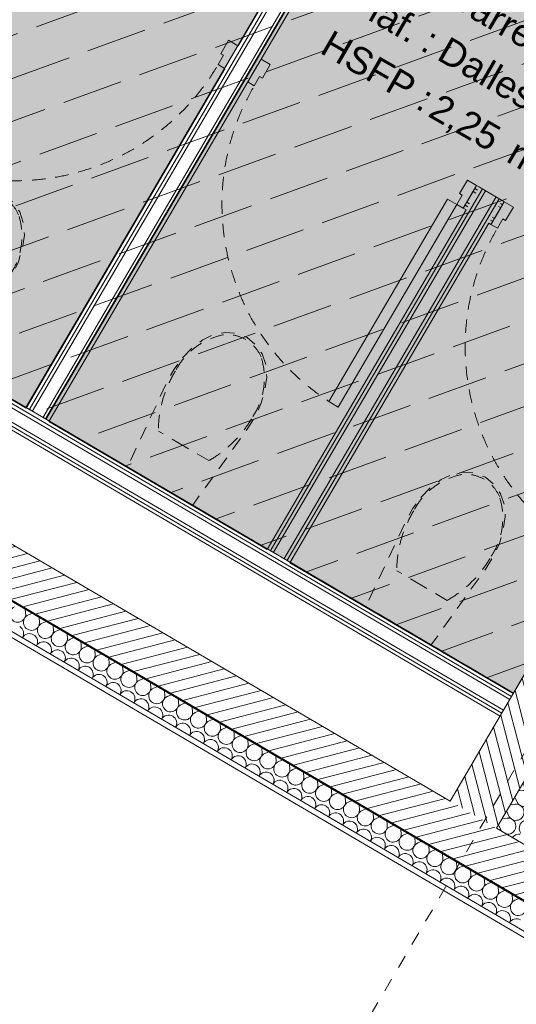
# Model space of a CAD drawing. Header units: millimetres. Extents: x -88005 to 44322, y -15680 to 22509.
# Tile 30 of 95: x -70779 to -68931, y 3825 to 7490. Entities that reach past the tile are written whole.
import ezdxf
from ezdxf.enums import TextEntityAlignment as Align

# ---------------------------------------------------------------- set-up
doc = ezdxf.new("R2010")
doc.units = ezdxf.units.MM
doc.header["$MEASUREMENT"] = 0
for name, pattern in [('! FIN Pointille', [87.5, 50, -37.5]), ('! STR Pointille', [87.5, 50, -37.5]), ('TIRET 2', [100, 50, -50]), ('Tirets petits', [125, 75, -50]), ('Wipeout_Contour', [1000, 0, -1000])]:
    doc.linetypes.add(name, pattern=pattern)
for name, color, linetype in [('01-STR_Dalles.ARCHI', 7, 'Continuous'), ('01-STR_Murs extérieurs.ARCHI', 7, 'Continuous'), ('01-STR_Murs.ARCHI', 7, 'Continuous'), ('03-SURFACE _ Utile.ARCHI', 7, 'Continuous'), ('04-SOE_Cloisons .ARCHI', 7, 'Continuous'), ('04-SOE_Faux Plafond.ARCHI', 7, 'Continuous'), ('04-SOE_Revetement de sol.ARCHI', 7, 'Continuous'), ('05-INF _ Sécurité CF.ARCHI', 7, 'Continuous'), ('06-REP _ EQUIP MOBI _ hors marché.ARCHI', 7, 'Continuous'), ('Marques de Zone Archicad', 7, 'Continuous'), ('Portes Archicad', 7, 'Continuous')]:
    doc.layers.add(name, color=color, linetype=linetype)
doc.styles.add('STYLE_GENERE_2', font='arial.ttf')
doc.styles.add('STYLE_GENERE_3', font='arial.ttf')

# ---------------------------------------------------------------- blocks, each defined once
blk = doc.blocks.new('Dalle_1_1', base_point=(-84155.7, 6633.9))
at = {"layer": '01-STR_Dalles.ARCHI', "color": 7, "linetype": 'Continuous', "lineweight": 5, "flags": 128}
blk.add_lwpolyline([(-84155.7, 6633.9), (-75956.2, 1829.5), (-73116, 6676.7), (-56364.7, -3138.8), (-56424.3, -3240.4), (-54212.9, -4535.3), (-54718.1, -5397.4), (-55843.5, -4747.6), (-56513.2, -5890.7), (-48480.7, -10547.9), (-47322.3, -8572.5), (-44957.7, -9958.1), (-46212.6, -12099.7), (-45953.7, -12251.4), (-45754.6, -11911.6), (-44171.3, -12824.9), (-42580.5, -10107), (-41297.9, -10833.8), (-37012.7, -3648.8), (-76447, 19584.6)], close=True, dxfattribs=at)
blk = doc.blocks.new('Sanitaires_VEFA_22_1', base_point=(-70549.4, 8367))
at = {"layer": '03-SURFACE _ Utile.ARCHI', "linetype": 'Continuous', "lineweight": 0, "true_color": 0xdbebd6}
blk.add_hatch(color=254, dxfattribs=at).paths.add_polyline_path([(-69373.7, 8405.8), (-71094.9, 9414.4), (-72477.2, 7055.5), (-70755.9, 6046.9)])
at = {"layer": 'Marques de Zone Archicad', "color": 7, "lineweight": 5, "insert": (-71004, 8217.5), "char_height": 100, "attachment_point": 1, "rotation": 329.9997, "style": 'STYLE_GENERE_2'}
blk.add_mtext('\\A1;{\\pql;\\pt0,3300;\\fArial|b0|i0|c0|p0;\\W1.000000;2,25\\fArial|b0|i0|c0|p0;\\W1.000000;\\A1{\\H.66x;\\S^  ;}\\fArial|b0|i0|c0|p0;\\W1.000000; m\\fArial|b0|i0|c0|p0;\\W1.000000;\\A1{\\H.66x;\\S^  ;}}', dxfattribs=at)
at = {"layer": 'Marques de Zone Archicad', "color": 7, "lineweight": 5}
for tag, height, style, p in [('ROOM_NAME', 125, 'STYLE_GENERE_3', (-70993.7, 9162)), ('measuredAreaCode', 100, 'STYLE_GENERE_2', (-71111.6, 8963.6)), ('DUMMY_862', 100, 'STYLE_GENERE_2', (-71209.8, 8793.5)), ('DUMMY_861', 125, 'STYLE_GENERE_3', (-70284, 8780.8)), ('DUMMY_864', 100, 'STYLE_GENERE_2', (-71308, 8623.4)), ('DUMMY_863', 100, 'STYLE_GENERE_2', (-70939.1, 8637.2)), ('ceilingHeightCode', 100, 'STYLE_GENERE_2', (-71406.2, 8453.3)), ('DUMMY_865', 100, 'STYLE_GENERE_2', (-70971.3, 8429))]:
    blk.add_attdef(tag, text='', height=height, rotation=329.9997, dxfattribs=dict(at, style=style)).set_placement(p, align=Align.TOP_LEFT)
blk = doc.blocks.new('Sanitaires_VEFA_27_1', base_point=(-68759.5, 7368.7))
at = {"layer": '03-SURFACE _ Utile.ARCHI', "linetype": 'Continuous', "lineweight": 0, "true_color": 0xdbebd6}
blk.add_hatch(color=254, dxfattribs=at).paths.add_polyline_path([(-68940.9, 4983.4), (-67558.8, 7342.4), (-69300.3, 8362.9), (-70682.5, 6003.9)])
at = {"layer": 'Marques de Zone Archicad', "color": 7, "lineweight": 5, "char_height": 100, "attachment_point": 1, "rotation": 329.9997, "style": 'STYLE_GENERE_2'}
for s, insert in [('\\A1;{\\pql;\\pt0,3300;\\fArial|b0|i0|c0|p0;\\W1.000000;5,52\\fArial|b0|i0|c0|p0;\\W1.000000;\\A1{\\H.66x;\\S^  ;}\\fArial|b0|i0|c0|p0;\\W1.000000; m\\fArial|b0|i0|c0|p0;\\W1.000000;\\A1{\\H.66x;\\S2^  ;}}', (-69069.9, 7814.7)), ('\\A1;{\\pql;\\pt0,3300;\\fArial|b0|i0|c0|p0;\\W1.000000;2,25\\fArial|b0|i0|c0|p0;\\W1.000000;\\A1{\\H.66x;\\S^  ;}\\fArial|b0|i0|c0|p0;\\W1.000000; m\\fArial|b0|i0|c0|p0;\\W1.000000;\\A1{\\H.66x;\\S^  ;}}', (-69214.2, 7219.2))]:
    blk.add_mtext(s, dxfattribs=dict(at, insert=insert))
at = {"layer": 'Marques de Zone Archicad', "color": 7, "lineweight": 5}
for tag, height, style, p in [('ROOM_NAME', 125, 'STYLE_GENERE_3', (-69203.9, 8163.7)), ('measuredAreaCode', 100, 'STYLE_GENERE_2', (-69321.7, 7965.3)), ('DUMMY_862', 100, 'STYLE_GENERE_2', (-69419.9, 7795.2)), ('DUMMY_861', 125, 'STYLE_GENERE_3', (-68494.2, 7782.5)), ('DUMMY_863', 100, 'STYLE_GENERE_2', (-69149.3, 7638.9)), ('DUMMY_864', 100, 'STYLE_GENERE_2', (-69518.1, 7625.1)), ('ceilingHeightCode', 100, 'STYLE_GENERE_2', (-69616.4, 7454.9)), ('DUMMY_865', 100, 'STYLE_GENERE_2', (-69181.5, 7430.7))]:
    blk.add_attdef(tag, text='', height=height, rotation=329.9997, dxfattribs=dict(at, style=style)).set_placement(p, align=Align.TOP_LEFT)
blk = doc.blocks.new('Dalle_19_1', base_point=(-72476.9, 7055.3))
at = {"layer": '04-SOE_Revetement de sol.ARCHI', "color": 7, "linetype": 'Continuous', "lineweight": 5, "flags": 128}
blk.add_lwpolyline([(-72476.9, 7055.3), (-71095.1, 9414.1), (-67558.8, 7342.4), (-68940.7, 4983.3)], close=True, dxfattribs=at)
blk = doc.blocks.new('Dalle_26_1', base_point=(-71094.9, 9414.4))
at = {"layer": '04-SOE_Faux Plafond.ARCHI', "linetype": 'Continuous', "lineweight": 5, "true_color": 0xb3b3b3}
h = blk.add_hatch(dxfattribs=at)
h.set_pattern_fill('Tirets_0001', color=253, style=0, pattern_type=2)
h.set_pattern_definition([(20, (0, 0), (-102.606, 281.9078), [225, -75]), (20, (89.65, 192.26), (-102.606, 281.9078), [225, -75])])
h.paths.add_polyline_path([(-71094.9, 9414.4), (-72477.2, 7055.5), (-68941, 4983.5), (-67558.8, 7342.4)])
at = {"layer": '04-SOE_Faux Plafond.ARCHI', "color": 252, "linetype": 'Tirets petits', "lineweight": 5, "flags": 128}
blk.add_lwpolyline([(-71094.9, 9414.4), (-72477.2, 7055.5), (-68941, 4983.5), (-67558.8, 7342.4)], close=True, dxfattribs=at)
blk = doc.blocks.new('*X132')
at = {"layer": '01-STR_Murs extérieurs.ARCHI', "color": 7, "linetype": 'Continuous', "lineweight": 5}
for p, q in [((-70757, 5280.6), (-70759.2, 5299.8)), ((-70746.7, 5274.6), (-70728.9, 5282)), ((-70705.3, 5250.3), (-70707.5, 5269.5)), ((-70694.9, 5244.2), (-70677.1, 5251.7)), ((-70653.5, 5220), (-70655.7, 5239.2)), ((-70643.1, 5213.9), (-70625.3, 5221.4)), ((-70601.7, 5189.7), (-70603.9, 5208.8)), ((-70591.4, 5183.6), (-70573.5, 5191.1)), ((-70549.9, 5159.3), (-70552.1, 5178.5)), ((-70539.6, 5153.3), (-70521.8, 5160.7)), ((-70498.2, 5129), (-70500.4, 5148.2)), ((-70487.8, 5122.9), (-70470, 5130.4)), ((-70446.4, 5098.7), (-70448.6, 5117.9)), ((-70436, 5092.6), (-70418.2, 5100.1)), ((-70394.6, 5068.4), (-70396.8, 5087.6)), ((-70384.3, 5062.3), (-70366.4, 5069.8)), ((-70342.8, 5038.1), (-70345, 5057.2)), ((-70332.5, 5032), (-70314.7, 5039.5)), ((-70291.1, 5007.7), (-70293.3, 5026.9)), ((-70280.7, 5001.7), (-70262.9, 5009.1)), ((-70239.3, 4977.4), (-70241.5, 4996.6)), ((-70228.9, 4971.3), (-70211.1, 4978.8)), ((-70187.5, 4947.1), (-70189.7, 4966.3)), ((-70177.2, 4941), (-70159.3, 4948.5)), ((-70135.7, 4916.8), (-70137.9, 4936)), ((-70125.4, 4910.7), (-70107.6, 4918.2)), ((-70084, 4886.4), (-70086.2, 4905.6)), ((-70073.6, 4880.4), (-70055.8, 4887.9)), ((-70032.2, 4856.1), (-70034.4, 4875.3)), ((-70021.8, 4850.1), (-70004, 4857.5)), ((-69980.4, 4825.8), (-69982.6, 4845)), ((-69970.1, 4819.7), (-69952.2, 4827.2)), ((-69928.6, 4795.5), (-69930.8, 4814.7)), ((-69918.3, 4789.4), (-69900.5, 4796.9)), ((-69876.9, 4765.2), (-69879.1, 4784.4)), ((-69866.5, 4759.1), (-69848.7, 4766.6)), ((-69825.1, 4734.8), (-69827.3, 4754)), ((-69814.7, 4728.8), (-69796.9, 4736.3)), ((-69773.3, 4704.5), (-69775.5, 4723.7)), ((-69763, 4698.5), (-69745.1, 4705.9)), ((-69721.5, 4674.2), (-69723.7, 4693.4)), ((-69711.2, 4668.1), (-69693.4, 4675.6)), ((-69669.8, 4643.9), (-69672, 4663.1)), ((-69659.4, 4637.8), (-69641.6, 4645.3)), ((-69618, 4613.6), (-69620.2, 4632.8)), ((-69607.6, 4607.5), (-69589.8, 4615)), ((-69566.2, 4583.2), (-69568.4, 4602.4)), ((-69555.9, 4577.2), (-69538, 4584.7)), ((-69514.4, 4552.9), (-69516.6, 4572.1)), ((-69504.1, 4546.9), (-69486.3, 4554.3)), ((-69462.7, 4522.6), (-69464.9, 4541.8)), ((-69452.3, 4516.5), (-69434.5, 4524)), ((-69410.9, 4492.3), (-69413.1, 4511.5)), ((-69400.5, 4486.2), (-69382.7, 4493.7)), ((-69359.1, 4462), (-69361.3, 4481.1)), ((-69348.8, 4455.9), (-69330.9, 4463.4)), ((-69307.3, 4431.6), (-69309.5, 4450.8)), ((-69297, 4425.6), (-69279.2, 4433)), ((-69255.6, 4401.3), (-69257.8, 4420.5)), ((-69245.2, 4395.3), (-69227.4, 4402.7)), ((-69203.8, 4371), (-69206, 4390.2)), ((-69193.4, 4364.9), (-69175.6, 4372.4)), ((-69152, 4340.7), (-69154.2, 4359.9)), ((-69141.7, 4334.6), (-69123.8, 4342.1)), ((-69100.2, 4310.4), (-69102.4, 4329.5)), ((-69089.9, 4304.3), (-69072.1, 4311.8)), ((-69048.5, 4280), (-69050.7, 4299.2)), ((-69038.1, 4274), (-69020.3, 4281.4)), ((-68996.7, 4249.7), (-68998.9, 4268.9)), ((-68986.3, 4243.6), (-68968.5, 4251.1)), ((-68944.9, 4219.4), (-68947.1, 4238.6)), ((-68934.6, 4213.3), (-68916.7, 4220.8))]:
    blk.add_line(p, q, dxfattribs=at)
for centre, start, end in [((-70786.8, 5277.2), 112.7758, 6.5156), ((-70735.1, 5246.9), 112.7758, 6.5156), ((-70683.3, 5216.6), 112.7758, 6.5156), ((-70794.3, 5205.1), 328.6006, 59.6457), ((-70742.5, 5174.8), 59.6457, 150.6909), ((-70631.5, 5186.2), 112.7758, 6.5156), ((-70742.5, 5174.8), 328.6006, 59.6457), ((-70690.8, 5144.5), 59.6457, 150.6909), ((-70690.8, 5144.5), 328.6006, 59.6457), ((-70579.7, 5155.9), 112.7758, 6.5156), ((-70639, 5114.1), 59.6457, 150.6909), ((-70639, 5114.1), 328.6006, 59.6457), ((-70528, 5125.6), 112.7758, 6.5156), ((-70587.2, 5083.8), 59.6457, 150.6909), ((-70587.2, 5083.8), 328.6006, 59.6457), ((-70476.2, 5095.3), 112.7758, 6.5156), ((-70535.4, 5053.5), 59.6457, 150.6909), ((-70535.4, 5053.5), 328.6006, 59.6457), ((-70424.4, 5065), 112.7758, 6.5156), ((-70372.6, 5034.6), 112.7758, 6.5156), ((-70483.7, 5023.2), 59.6457, 150.6909), ((-70483.7, 5023.2), 328.6006, 59.6457), ((-70431.9, 4992.9), 59.6457, 150.6909), ((-70320.9, 5004.3), 112.7758, 6.5156), ((-70431.9, 4992.9), 328.6006, 59.6457), ((-70380.1, 4962.5), 59.6457, 150.6909), ((-70380.1, 4962.5), 328.6006, 59.6457), ((-70269.1, 4974), 112.7758, 6.5156), ((-70328.3, 4932.2), 59.6457, 150.6909), ((-70328.3, 4932.2), 328.6006, 59.6457), ((-70217.3, 4943.7), 112.7758, 6.5156), ((-70276.6, 4901.9), 59.6457, 150.6909), ((-70276.6, 4901.9), 328.6006, 59.6457), ((-70165.5, 4913.4), 112.7758, 6.5156), ((-70113.8, 4883), 112.7758, 6.5156), ((-70224.8, 4871.6), 59.6457, 150.6909), ((-70224.8, 4871.6), 328.6006, 59.6457), ((-70062, 4852.7), 112.7758, 6.5156), ((-70173, 4841.3), 59.6457, 150.6909), ((-70173, 4841.3), 328.6006, 59.6457), ((-70121.2, 4810.9), 59.6457, 150.6909), ((-70010.2, 4822.4), 112.7758, 6.5156), ((-70121.2, 4810.9), 328.6006, 59.6457), ((-70069.5, 4780.6), 59.6457, 150.6909), ((-70069.5, 4780.6), 328.6006, 59.6457), ((-69958.4, 4792.1), 112.7758, 6.5156), ((-70017.7, 4750.3), 59.6457, 150.6909), ((-70017.7, 4750.3), 328.6006, 59.6457), ((-69906.7, 4761.8), 112.7758, 6.5156), ((-69965.9, 4720), 59.6457, 150.6909), ((-69965.9, 4720), 328.6006, 59.6457), ((-69854.9, 4731.4), 112.7758, 6.5156), ((-69803.1, 4701.1), 112.7758, 6.5156), ((-69914.1, 4689.6), 59.6457, 150.6909), ((-69914.1, 4689.6), 328.6006, 59.6457), ((-69751.3, 4670.8), 112.7758, 6.5156), ((-69862.4, 4659.3), 59.6457, 150.6909), ((-69862.4, 4659.3), 328.6006, 59.6457), ((-69810.6, 4629), 59.6457, 150.6909), ((-69810.6, 4629), 328.6006, 59.6457), ((-69699.6, 4640.5), 112.7758, 6.5156), ((-69758.8, 4598.7), 59.6457, 150.6909), ((-69758.8, 4598.7), 328.6006, 59.6457), ((-69647.8, 4610.2), 112.7758, 6.5156), ((-69707, 4568.4), 59.6457, 150.6909), ((-69707, 4568.4), 328.6006, 59.6457), ((-69596, 4579.8), 112.7758, 6.5156), ((-69655.3, 4538), 59.6457, 150.6909), ((-69655.3, 4538), 328.6006, 59.6457), ((-69544.2, 4549.5), 112.7758, 6.5156), ((-69492.5, 4519.2), 112.7758, 6.5156), ((-69603.5, 4507.7), 59.6457, 150.6909), ((-69603.5, 4507.7), 328.6006, 59.6457), ((-69440.7, 4488.9), 112.7758, 6.5156), ((-69551.7, 4477.4), 59.6457, 150.6909), ((-69551.7, 4477.4), 328.6006, 59.6457), ((-69499.9, 4447.1), 59.6457, 150.6909), ((-69499.9, 4447.1), 328.6006, 59.6457), ((-69388.9, 4458.6), 112.7758, 6.5156), ((-69448.2, 4416.8), 59.6457, 150.6909), ((-69448.2, 4416.8), 328.6006, 59.6457), ((-69337.1, 4428.2), 112.7758, 6.5156), ((-69396.4, 4386.4), 59.6457, 150.6909), ((-69396.4, 4386.4), 328.6006, 59.6457), ((-69285.4, 4397.9), 112.7758, 6.5156), ((-69344.6, 4356.1), 59.6457, 150.6909), ((-69344.6, 4356.1), 328.6006, 59.6457), ((-69233.6, 4367.6), 112.7758, 6.5156), ((-69181.8, 4337.3), 112.7758, 6.5156), ((-69292.8, 4325.8), 59.6457, 150.6909), ((-69292.8, 4325.8), 328.6006, 59.6457), ((-69241.1, 4295.5), 59.6457, 150.6909), ((-69130, 4306.9), 112.7758, 6.5156), ((-69241.1, 4295.5), 328.6006, 59.6457), ((-69189.3, 4265.2), 59.6457, 150.6909), ((-69189.3, 4265.2), 328.6006, 59.6457), ((-69078.3, 4276.6), 112.7758, 6.5156), ((-69137.5, 4234.8), 59.6457, 150.6909), ((-69137.5, 4234.8), 328.6006, 59.6457), ((-69026.5, 4246.3), 112.7758, 6.5156), ((-69085.7, 4204.5), 59.6457, 150.6909), ((-69085.7, 4204.5), 328.6006, 59.6457), ((-68974.7, 4216), 112.7758, 6.5156), ((-69034, 4174.2), 59.6457, 150.6909), ((-69034, 4174.2), 328.6006, 59.6457), ((-68922.9, 4185.7), 112.7758, 6.5156), ((-68982.2, 4143.9), 59.6457, 150.6909), ((-68982.2, 4143.9), 328.6006, 59.6457), ((-68930.4, 4113.6), 59.6457, 150.6909)]:
    blk.add_arc(centre, 30, start, end, dxfattribs=at)
blk = doc.blocks.new('Mur_8_1', base_point=(-73283, 6986.4))
at = {"layer": '01-STR_Murs extérieurs.ARCHI', "linetype": 'Continuous', "lineweight": 0, "true_color": 0x000000}
h = blk.add_hatch(dxfattribs=at)
h.set_pattern_fill('Hachure_simple_0001', color=18, style=0, pattern_type=2)
h.set_pattern_definition([(14.645724, (0, 0), (-9.481558, 36.281539), [])])
h.paths.add_polyline_path([(-73127.7, 6895.4), (-73218.7, 6740.1), (-68473.4, 3961.2), (-68382.5, 4116.5)])
at = {"layer": '01-STR_Murs extérieurs.ARCHI', "color": 7, "linetype": 'Continuous', "lineweight": 5}
for p, q in [((-73218.7, 6740.1), (-68473.4, 3961.2)), ((-73183, 6603.3), (-68524, 3874.9))]:
    blk.add_line(p, q, dxfattribs=at)
at = {"layer": '01-STR_Murs extérieurs.ARCHI', "color": 7, "linetype": 'Continuous', "lineweight": 5, "flags": 128}
for points in [[(-69176.5, 4581.5), (-72713.2, 6652.7)], [(-73175.8, 6576), (-68534.1, 3857.6)], [(-68382.5, 4116.5), (-69003.9, 4480.4)]]:
    blk.add_lwpolyline(points, dxfattribs=at)
at = {"layer": '01-STR_Murs extérieurs.ARCHI', "color": 7, "lineweight": 5}
blk.add_blockref('*X132', (0, 0), dxfattribs=at)
blk = doc.blocks.new('Mur_15_1', base_point=(-76473.4, 21792.4))
at = {"color": 254, "linetype": 'Wipeout_Contour', "lineweight": 0, "ltscale": 230835.710777}
blk.add_wipeout([(-35837, -1339.5), (-76325.3, 22030.1), (-76473.4, 21792.4), (-35980.1, -1580.2)], dxfattribs=at).dxf.layer = '01-STR_Murs extérieurs.ARCHI'
blk = doc.blocks.new('*X315')
at = {"layer": '01-STR_Murs.ARCHI', "color": 7, "linetype": 'Continuous', "lineweight": 5}
for p, q in [((-67291.2, 7375.4), (-67298.1, 7391.8)), ((-67321.5, 7323.6), (-67328.4, 7340)), ((-67297.3, 7365.1), (-67314.9, 7363)), ((-67327.6, 7313.3), (-67345.3, 7311.3)), ((-67357.9, 7261.5), (-67375.6, 7259.5)), ((-67351.9, 7271.9), (-67358.7, 7288.3)), ((-67382.2, 7220.1), (-67389.1, 7236.5)), ((-67412.5, 7168.3), (-67419.4, 7184.7)), ((-67388.2, 7209.7), (-67405.9, 7207.7)), ((-67418.6, 7158), (-67436.2, 7156)), ((-67442.8, 7116.6), (-67449.7, 7133)), ((-67473.2, 7064.8), (-67480.1, 7081.2)), ((-67448.9, 7106.2), (-67466.6, 7104.2)), ((-67479.2, 7054.4), (-67496.9, 7052.4)), ((-67509.6, 7002.7), (-67527.2, 7000.7)), ((-67503.5, 7013), (-67510.4, 7029.4)), ((-67533.8, 6961.3), (-67540.7, 6977.7)), ((-67539.9, 6950.9), (-67557.6, 6948.9)), ((-67570.2, 6899.1), (-67587.9, 6897.1)), ((-67564.2, 6909.5), (-67571.1, 6925.9)), ((-67594.5, 6857.7), (-67601.4, 6874.1)), ((-67624.8, 6806), (-67631.7, 6822.3)), ((-67600.6, 6847.4), (-67618.2, 6845.4)), ((-67630.9, 6795.6), (-67648.6, 6793.6)), ((-67661.2, 6743.8), (-67678.9, 6741.8)), ((-67655.2, 6754.2), (-67662, 6770.6)), ((-67685.5, 6702.4), (-67692.4, 6718.8)), ((-67691.6, 6692.1), (-67709.2, 6690)), ((-67721.9, 6640.3), (-67739.6, 6638.3)), ((-67715.8, 6650.6), (-67722.7, 6667)), ((-67746.2, 6598.9), (-67753, 6615.3)), ((-67776.5, 6547.1), (-67783.4, 6563.5)), ((-67752.2, 6588.5), (-67769.9, 6586.5)), ((-67782.6, 6536.8), (-67800.2, 6534.7)), ((-67806.8, 6495.3), (-67813.7, 6511.7)), ((-67837.2, 6443.6), (-67844, 6460)), ((-67812.9, 6485), (-67830.6, 6483)), ((-67843.2, 6433.2), (-67860.9, 6431.2)), ((-67873.6, 6381.4), (-67891.2, 6379.4)), ((-67867.5, 6391.8), (-67874.4, 6408.2)), ((-67897.8, 6340), (-67904.7, 6356.4)), ((-67928.2, 6288.3), (-67935, 6304.7)), ((-67903.9, 6329.7), (-67921.6, 6327.7)), ((-67934.2, 6277.9), (-67951.9, 6275.9)), ((-67958.5, 6236.5), (-67965.4, 6252.9)), ((-67988.8, 6184.7), (-67995.7, 6201.1)), ((-67964.6, 6226.1), (-67982.2, 6224.1)), ((-67994.9, 6174.4), (-68012.6, 6172.4)), ((-68025.2, 6122.6), (-68042.9, 6120.6)), ((-68019.1, 6133), (-68026, 6149.4)), ((-68049.5, 6081.2), (-68056.4, 6097.6)), ((-68055.5, 6070.8), (-68073.2, 6068.8)), ((-68085.9, 6019.1), (-68103.5, 6017.1)), ((-68079.8, 6029.4), (-68086.7, 6045.8)), ((-68110.1, 5977.7), (-68117, 5994)), ((-68140.5, 5925.9), (-68147.4, 5942.3)), ((-68116.2, 5967.3), (-68133.9, 5965.3)), ((-68146.5, 5915.5), (-68164.2, 5913.5)), ((-68176.9, 5863.8), (-68194.5, 5861.7)), ((-68170.8, 5874.1), (-68177.7, 5890.5)), ((-68201.1, 5822.3), (-68208, 5838.7)), ((-68207.2, 5812), (-68224.9, 5810)), ((-68237.5, 5760.2), (-68255.2, 5758.2)), ((-68231.5, 5770.6), (-68238.4, 5787)), ((-68261.8, 5718.8), (-68268.7, 5735.2)), ((-68292.1, 5667), (-68299, 5683.4)), ((-68267.9, 5708.5), (-68285.5, 5706.4)), ((-68298.2, 5656.7), (-68315.9, 5654.7)), ((-68322.5, 5615.3), (-68329.3, 5631.7)), ((-68352.8, 5563.5), (-68359.7, 5579.9)), ((-68328.5, 5604.9), (-68346.2, 5602.9)), ((-68358.9, 5553.1), (-68376.5, 5551.1)), ((-68389.2, 5501.4), (-68406.9, 5499.4)), ((-68383.1, 5511.7), (-68390, 5528.1)), ((-68413.5, 5460), (-68420.3, 5476.4)), ((-68443.8, 5408.2), (-68450.7, 5424.6)), ((-68419.5, 5449.6), (-68437.2, 5447.6)), ((-68449.9, 5397.8), (-68467.5, 5395.8)), ((-68474.1, 5356.4), (-68481, 5372.8)), ((-68504.5, 5304.7), (-68511.3, 5321.1)), ((-68480.2, 5346.1), (-68497.9, 5344.1)), ((-68510.5, 5294.3), (-68528.2, 5292.3)), ((-68540.9, 5242.5), (-68558.5, 5240.5)), ((-68534.8, 5252.9), (-68541.7, 5269.3)), ((-68565.1, 5201.1), (-68572, 5217.5)), ((-68571.2, 5190.8), (-68588.9, 5188.8)), ((-68601.5, 5139), (-68619.2, 5137)), ((-68595.5, 5149.4), (-68602.3, 5165.8)), ((-68625.8, 5097.6), (-68632.7, 5114)), ((-68656.1, 5045.8), (-68663, 5062.2)), ((-68631.8, 5087.2), (-68649.5, 5085.2)), ((-68662.2, 5035.5), (-68679.8, 5033.4)), ((-68686.4, 4994), (-68693.3, 5010.4)), ((-68716.8, 4942.3), (-68723.7, 4958.7)), ((-68692.5, 4983.7), (-68710.2, 4981.7)), ((-68722.8, 4931.9), (-68740.5, 4929.9)), ((-68753.2, 4880.2), (-68770.8, 4878.1)), ((-68747.1, 4890.5), (-68754, 4906.9)), ((-68777.4, 4838.7), (-68784.3, 4855.1)), ((-68807.8, 4787), (-68814.7, 4803.4)), ((-68783.5, 4828.4), (-68801.2, 4826.4)), ((-68813.8, 4776.6), (-68831.5, 4774.6)), ((-68838.1, 4735.2), (-68845, 4751.6)), ((-68868.4, 4683.4), (-68875.3, 4699.8)), ((-68844.2, 4724.9), (-68861.8, 4722.8)), ((-68874.5, 4673.1), (-68892.2, 4671.1)), ((-68904.8, 4621.3), (-68922.5, 4619.3)), ((-68898.8, 4631.7), (-68905.6, 4648.1)), ((-68929.1, 4579.9), (-68936, 4596.3)), ((-68959.4, 4528.1), (-68966.3, 4544.5)), ((-68935.2, 4569.5), (-68952.8, 4567.5)), ((-68965.5, 4517.8), (-68983.2, 4515.8)), ((-68989.8, 4476.4), (-68996.6, 4492.8))]:
    blk.add_line(p, q, dxfattribs=at)
for centre, start, end in [((-67263.5, 7387), 202.7637, 353.727), ((-67191.4, 7379.5), 185.9176, 217.6585), ((-67293.9, 7335.2), 202.7637, 96.5035), ((-67221.7, 7327.8), 149.6336, 217.6585), ((-67221.7, 7327.8), 81.6087, 149.6336), ((-67324.2, 7283.5), 202.7637, 96.5035), ((-67252.1, 7276), 81.6087, 149.6336), ((-67354.5, 7231.7), 202.7637, 96.5035), ((-67252.1, 7276), 149.6336, 217.6585), ((-67282.4, 7224.2), 149.6336, 217.6585), ((-67282.4, 7224.2), 81.6087, 149.6336), ((-67384.9, 7179.9), 202.7637, 96.5035), ((-67312.7, 7172.5), 149.6336, 217.6585), ((-67312.7, 7172.5), 81.6087, 149.6336), ((-67415.2, 7128.2), 202.7637, 96.5035), ((-67343.1, 7120.7), 81.6087, 149.6336), ((-67343.1, 7120.7), 149.6336, 217.6585), ((-67445.5, 7076.4), 202.7637, 96.5035), ((-67373.4, 7068.9), 149.6336, 217.6585), ((-67373.4, 7068.9), 81.6087, 149.6336), ((-67475.8, 7024.6), 202.7637, 96.5035), ((-67403.7, 7017.2), 81.6087, 149.6336), ((-67506.2, 6972.9), 202.7637, 96.5035), ((-67403.7, 7017.2), 149.6336, 217.6585), ((-67434.1, 6965.4), 149.6336, 217.6585), ((-67434.1, 6965.4), 81.6087, 149.6336), ((-67536.5, 6921.1), 202.7637, 96.5035), ((-67464.4, 6913.6), 149.6336, 217.6585), ((-67464.4, 6913.6), 81.6087, 149.6336), ((-67566.8, 6869.3), 202.7637, 96.5035), ((-67494.7, 6861.8), 81.6087, 149.6336), ((-67494.7, 6861.8), 149.6336, 217.6585), ((-67597.2, 6817.6), 202.7637, 96.5035), ((-67525.1, 6810.1), 149.6336, 217.6585), ((-67525.1, 6810.1), 81.6087, 149.6336), ((-67627.5, 6765.8), 202.7637, 96.5035), ((-67555.4, 6758.3), 81.6087, 149.6336), ((-67657.8, 6714), 202.7637, 96.5035), ((-67555.4, 6758.3), 149.6336, 217.6585), ((-67585.7, 6706.5), 149.6336, 217.6585), ((-67585.7, 6706.5), 81.6087, 149.6336), ((-67688.2, 6662.3), 202.7637, 96.5035), ((-67616.1, 6654.8), 149.6336, 217.6585), ((-67616.1, 6654.8), 81.6087, 149.6336), ((-67718.5, 6610.5), 202.7637, 96.5035), ((-67646.4, 6603), 81.6087, 149.6336), ((-67646.4, 6603), 149.6336, 217.6585), ((-67748.8, 6558.7), 202.7637, 96.5035), ((-67676.7, 6551.2), 149.6336, 217.6585), ((-67676.7, 6551.2), 81.6087, 149.6336), ((-67779.2, 6506.9), 202.7637, 96.5035), ((-67707.1, 6499.5), 81.6087, 149.6336), ((-67707.1, 6499.5), 149.6336, 217.6585), ((-67809.5, 6455.2), 202.7637, 96.5035), ((-67737.4, 6447.7), 149.6336, 217.6585), ((-67737.4, 6447.7), 81.6087, 149.6336), ((-67839.8, 6403.4), 202.7637, 96.5035), ((-67767.7, 6395.9), 81.6087, 149.6336), ((-67870.2, 6351.6), 202.7637, 96.5035), ((-67767.7, 6395.9), 149.6336, 217.6585), ((-67798, 6344.2), 149.6336, 217.6585), ((-67798, 6344.2), 81.6087, 149.6336), ((-67900.5, 6299.9), 202.7637, 96.5035), ((-67828.4, 6292.4), 149.6336, 217.6585), ((-67828.4, 6292.4), 81.6087, 149.6336), ((-67930.8, 6248.1), 202.7637, 96.5035), ((-67858.7, 6240.6), 81.6087, 149.6336), ((-67858.7, 6240.6), 149.6336, 217.6585), ((-67961.2, 6196.3), 202.7637, 96.5035), ((-67889, 6188.9), 149.6336, 217.6585), ((-67889, 6188.9), 81.6087, 149.6336), ((-67991.5, 6144.6), 202.7637, 96.5035), ((-67919.4, 6137.1), 81.6087, 149.6336), ((-68021.8, 6092.8), 202.7637, 96.5035), ((-67919.4, 6137.1), 149.6336, 217.6585), ((-67949.7, 6085.3), 149.6336, 217.6585), ((-67949.7, 6085.3), 81.6087, 149.6336), ((-68052.1, 6041), 202.7637, 96.5035), ((-67980, 6033.5), 149.6336, 217.6585), ((-67980, 6033.5), 81.6087, 149.6336), ((-68082.5, 5989.3), 202.7637, 96.5035), ((-68010.4, 5981.8), 81.6087, 149.6336), ((-68010.4, 5981.8), 149.6336, 217.6585), ((-68112.8, 5937.5), 202.7637, 96.5035), ((-68040.7, 5930), 149.6336, 217.6585), ((-68040.7, 5930), 81.6087, 149.6336), ((-68143.1, 5885.7), 202.7637, 96.5035), ((-68071, 5878.2), 81.6087, 149.6336), ((-68173.5, 5834), 202.7637, 96.5035), ((-68071, 5878.2), 149.6336, 217.6585), ((-68101.4, 5826.5), 149.6336, 217.6585), ((-68101.4, 5826.5), 81.6087, 149.6336), ((-68203.8, 5782.2), 202.7637, 96.5035), ((-68131.7, 5774.7), 81.6087, 149.6336), ((-68234.1, 5730.4), 202.7637, 96.5035), ((-68131.7, 5774.7), 149.6336, 217.6585), ((-68162, 5722.9), 149.6336, 217.6585), ((-68162, 5722.9), 81.6087, 149.6336), ((-68264.5, 5678.6), 202.7637, 96.5035), ((-68192.4, 5671.2), 149.6336, 217.6585), ((-68192.4, 5671.2), 81.6087, 149.6336), ((-68294.8, 5626.9), 202.7637, 96.5035), ((-68222.7, 5619.4), 81.6087, 149.6336), ((-68222.7, 5619.4), 149.6336, 217.6585), ((-68325.1, 5575.1), 202.7637, 96.5035), ((-68253, 5567.6), 149.6336, 217.6585), ((-68253, 5567.6), 81.6087, 149.6336), ((-68355.5, 5523.3), 202.7637, 96.5035), ((-68283.4, 5515.9), 81.6087, 149.6336), ((-68385.8, 5471.6), 202.7637, 96.5035), ((-68283.4, 5515.9), 149.6336, 217.6585), ((-68313.7, 5464.1), 149.6336, 217.6585), ((-68313.7, 5464.1), 81.6087, 149.6336), ((-68416.1, 5419.8), 202.7637, 96.5035), ((-68344, 5412.3), 149.6336, 217.6585), ((-68344, 5412.3), 81.6087, 149.6336), ((-68446.5, 5368), 202.7637, 96.5035), ((-68374.3, 5360.6), 81.6087, 149.6336), ((-68374.3, 5360.6), 149.6336, 217.6585), ((-68476.8, 5316.3), 202.7637, 96.5035), ((-68404.7, 5308.8), 149.6336, 217.6585), ((-68404.7, 5308.8), 81.6087, 149.6336), ((-68507.1, 5264.5), 202.7637, 96.5035), ((-68435, 5257), 81.6087, 149.6336), ((-68537.5, 5212.7), 202.7637, 96.5035), ((-68435, 5257), 149.6336, 217.6585), ((-68465.3, 5205.3), 149.6336, 217.6585), ((-68465.3, 5205.3), 81.6087, 149.6336), ((-68567.8, 5161), 202.7637, 96.5035), ((-68495.7, 5153.5), 149.6336, 217.6585), ((-68495.7, 5153.5), 81.6087, 149.6336), ((-68598.1, 5109.2), 202.7637, 96.5035), ((-68526, 5101.7), 81.6087, 149.6336), ((-68526, 5101.7), 149.6336, 217.6585), ((-68628.5, 5057.4), 202.7637, 96.5035), ((-68556.3, 5049.9), 149.6336, 217.6585), ((-68556.3, 5049.9), 81.6087, 149.6336), ((-68658.8, 5005.7), 202.7637, 96.5035), ((-68586.7, 4998.2), 81.6087, 149.6336), ((-68689.1, 4953.9), 202.7637, 96.5035), ((-68586.7, 4998.2), 149.6336, 217.6585), ((-68617, 4946.4), 149.6336, 217.6585), ((-68617, 4946.4), 81.6087, 149.6336), ((-68719.4, 4902.1), 202.7637, 96.5035), ((-68647.3, 4894.6), 81.6087, 149.6336), ((-68749.8, 4850.4), 202.7637, 96.5035), ((-68647.3, 4894.6), 149.6336, 217.6585), ((-68677.7, 4842.9), 149.6336, 217.6585), ((-68677.7, 4842.9), 81.6087, 149.6336), ((-68780.1, 4798.6), 202.7637, 96.5035), ((-68708, 4791.1), 149.6336, 217.6585), ((-68708, 4791.1), 81.6087, 149.6336), ((-68810.4, 4746.8), 202.7637, 96.5035), ((-68738.3, 4739.3), 81.6087, 149.6336), ((-68738.3, 4739.3), 149.6336, 217.6585), ((-68840.8, 4695), 202.7637, 96.5035), ((-68768.7, 4687.6), 149.6336, 217.6585), ((-68768.7, 4687.6), 81.6087, 149.6336), ((-68871.1, 4643.3), 202.7637, 96.5035), ((-68799, 4635.8), 81.6087, 149.6336), ((-68901.4, 4591.5), 202.7637, 96.5035), ((-68799, 4635.8), 149.6336, 217.6585), ((-68829.3, 4584), 149.6336, 217.6585), ((-68829.3, 4584), 81.6087, 149.6336), ((-68931.8, 4539.7), 202.7637, 96.5035), ((-68859.7, 4532.3), 149.6336, 217.6585), ((-68859.7, 4532.3), 81.6087, 149.6336), ((-68962.1, 4488), 262.6086, 96.5035), ((-68890, 4480.5), 81.6087, 149.6336), ((-68962.1, 4488), 202.7637, 216.6828), ((-68890, 4480.5), 149.6336, 217.6585), ((-68920.3, 4428.7), 81.6087, 145.074)]:
    blk.add_arc(centre, 30, start, end, dxfattribs=at)
blk = doc.blocks.new('Mur_57_1', base_point=(-69176.5, 4581.5))
at = {"layer": '01-STR_Murs.ARCHI', "linetype": 'Continuous', "lineweight": 0, "true_color": 0x000000}
h = blk.add_hatch(dxfattribs=at)
h.set_pattern_fill('Hachure_simple_0001', color=18, style=0, pattern_type=2)
h.set_pattern_definition([(104.633596, (0, 0), (36.283545, 9.473878), [])])
h.paths.add_polyline_path([(-67558.8, 7342.4), (-69176.5, 4581.5), (-69003.9, 4480.4), (-67386.2, 7241.3)])
at = {"layer": '01-STR_Murs.ARCHI', "color": 7, "linetype": 'Continuous', "lineweight": 5}
blk.add_line((-69003.9, 4480.4), (-67386.2, 7241.3), dxfattribs=at)
at = {"layer": '01-STR_Murs.ARCHI', "color": 7, "linetype": 'Continuous', "lineweight": 5, "flags": 128}
for points in [[(-67558.8, 7342.4), (-69176.5, 4581.5)], [(-68928.8, 4436.5), (-69003.9, 4480.4)]]:
    blk.add_lwpolyline(points, dxfattribs=at)
at = {"layer": '01-STR_Murs.ARCHI', "color": 7, "lineweight": 5}
blk.add_blockref('*X315', (0, 0), dxfattribs=at)
blk = doc.blocks.new('Mur_99_1', base_point=(-70720.2, 5910.1))
at = {"layer": '04-SOE_Cloisons .ARCHI', "color": 7, "linetype": 'Continuous', "lineweight": 5}
for p, q in [((-70743.9, 6037.6), (-69360.7, 8398.2)), ((-70732.7, 6031), (-69349.5, 8391.7)), ((-70693, 6007.8), (-69309.8, 8368.4)), ((-70681.8, 6001.2), (-69298.6, 8361.8))]:
    blk.add_line(p, q, dxfattribs=at)
at = {"layer": '04-SOE_Cloisons .ARCHI', "color": 7, "linetype": 'Continuous', "lineweight": 5, "flags": 128}
for points in [[(-69371.9, 8404.8), (-69965.4, 7392)], [(-69287.4, 8355.3), (-69371.9, 8404.8)], [(-69880.8, 7342.6), (-69287.4, 8355.3)], [(-70015, 7307.4), (-70755.2, 6044.2)], [(-70670.6, 5994.6), (-69930.3, 7258)]]:
    blk.add_lwpolyline(points, dxfattribs=at)
blk = doc.blocks.new('Mur_100_1', base_point=(-72527.4, 6969))
at = {"layer": '04-SOE_Cloisons .ARCHI', "color": 7, "linetype": 'Continuous', "lineweight": 5}
for p, q in [((-72484.5, 7042.4), (-68948.3, 4970.3)), ((-72491, 7031.1), (-68954.8, 4959.1)), ((-72520.9, 6980.2), (-68984.7, 4908.2)), ((-72514.3, 6991.5), (-68978.1, 4919.4))]:
    blk.add_line(p, q, dxfattribs=at)
at = {"layer": '04-SOE_Cloisons .ARCHI', "color": 7, "linetype": 'Continuous', "lineweight": 5, "flags": 128}
for points in [[(-72527.4, 6969), (-68991.2, 4897)], [(-70755.2, 6044.2), (-71567.9, 6520.4)], [(-69857.9, 5518.4), (-70670.6, 5994.6)], [(-68941.7, 4981.6), (-69773.3, 5468.8)], [(-68991.2, 4897), (-68941.7, 4981.6)]]:
    blk.add_lwpolyline(points, dxfattribs=at)
blk = doc.blocks.new('Porte 27_11')
at = {"layer": 'Portes Archicad', "color": 7, "linetype": 'Continuous', "lineweight": 5}
for p, q in [((397, 0), (397, 874)), ((397, 874), (437, 874)), ((437, 874), (437, 0)), ((-437, 0), (-465, 0)), ((-465, 0), (-465, -98)), ((-465, 0), (-465, -13)), ((-465, 0), (-465, -13)), ((-437, -40), (-437, 0)), ((437, 0), (397, 0)), ((465, 0), (437, 0)), ((437, 0), (437, -40)), ((465, -98), (465, 0)), ((465, 0), (465, -13)), ((465, 0), (465, -13)), ((-465, -13), (-465, -26)), ((-465, -13), (-465, -26)), ((-465, -26), (-465, -72)), ((-465, -26), (-465, -72)), ((465, -13), (465, -26)), ((465, -13), (465, -26)), ((465, -26), (465, -72)), ((465, -26), (465, -72)), ((-465, -72), (-465, -85)), ((-465, -72), (-465, -85)), ((-425, -40), (-437, -40)), ((-425, -98), (-425, -40)), ((437, -40), (425, -40)), ((425, -40), (425, -98)), ((465, -72), (465, -85)), ((465, -72), (465, -85)), ((-465, -85), (-465, -98)), ((-465, -85), (-465, -98)), ((-465, -98), (-425, -98)), ((425, -98), (465, -98)), ((465, -85), (465, -98)), ((465, -85), (465, -98))]:
    blk.add_line(p, q, dxfattribs=at)
at = {"layer": 'Portes Archicad', "color": 8, "linetype": '! FIN Pointille', "lineweight": 5}
blk.add_arc((437, 0), 874, 90, 180, dxfattribs=at)
blk = doc.blocks.new('Mur_101_1', base_point=(-68152.1, 6329.7))
at = {"layer": '04-SOE_Cloisons .ARCHI', "color": 7, "linetype": 'Continuous', "lineweight": 5}
for p, q in [((-69893.9, 7320.1), (-69887.4, 7331.3)), ((-69887.4, 7331.3), (-69880.8, 7342.6)), ((-69917.2, 7280.4), (-69893.9, 7320.1)), ((-69930.3, 7258), (-69923.8, 7269.2)), ((-69923.8, 7269.2), (-69917.2, 7280.4)), ((-69091.5, 6850), (-69084.9, 6861.2)), ((-69084.9, 6861.2), (-69078.4, 6872.4)), ((-69074.6, 6855.1), (-69084.9, 6861.2)), ((-69114.8, 6810.3), (-69091.5, 6850)), ((-69081.2, 6843.9), (-69091.5, 6850)), ((-69127.9, 6787.9), (-69121.3, 6799.1)), ((-69121.3, 6799.1), (-69114.8, 6810.3)), ((-69111, 6793), (-69121.3, 6799.1)), ((-69104.4, 6804.2), (-69114.8, 6810.3)), ((-69011.9, 6750), (-68988.6, 6789.7)), ((-68988.6, 6789.7), (-68996.6, 6794.4)), ((-68982, 6800.9), (-68990, 6805.6)), ((-68988.6, 6789.7), (-68982, 6800.9)), ((-68982, 6800.9), (-68975.5, 6812.1)), ((-69018.4, 6738.8), (-69026.4, 6743.5)), ((-69011.9, 6750), (-69019.9, 6754.7)), ((-69018.4, 6738.8), (-69011.9, 6750)), ((-69025, 6727.6), (-69018.4, 6738.8))]:
    blk.add_line(p, q, dxfattribs=at)
at = {"layer": '04-SOE_Cloisons .ARCHI', "color": 7, "linetype": 'Continuous', "lineweight": 5, "flags": 128}
for points in [[(-69068, 6866.3), (-69078.4, 6872.4)], [(-68975.5, 6812.1), (-68983.5, 6816.8)], [(-69127.9, 6787.9), (-69117.6, 6781.8)], [(-69033, 6732.3), (-69025, 6727.6)]]:
    blk.add_lwpolyline(points, dxfattribs=at)
at = {"layer": 'Portes Archicad', "color": 7, "linetype": 'Continuous', "lineweight": 5, "xscale": -1, "zscale": 1000, "rotation": 149.6335964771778}
for p in [(-69529.1, 7022.9), (-68623.8, 6492.5)]:
    blk.add_blockref('Porte 27_11', p, dxfattribs=at)
blk = doc.blocks.new('Mur_102_1', base_point=(-71688.8, 8401.8))
at = {"layer": '04-SOE_Cloisons .ARCHI', "color": 7, "linetype": 'Continuous', "lineweight": 5}
for p, q in [((-70003.5, 7330.9), (-69980.3, 7370.6)), ((-69980.3, 7370.6), (-69973.7, 7381.8)), ((-69978.6, 7369.6), (-69980.3, 7370.6)), ((-69973.7, 7381.8), (-69967.1, 7393)), ((-69972, 7380.8), (-69973.7, 7381.8)), ((-70010.1, 7319.7), (-70003.5, 7330.9)), ((-70001.8, 7329.9), (-70003.5, 7330.9)), ((-70016.7, 7308.4), (-70010.1, 7319.7)), ((-70008.4, 7318.7), (-70010.1, 7319.7))]:
    blk.add_line(p, q, dxfattribs=at)
at = {"layer": '04-SOE_Cloisons .ARCHI', "color": 7, "linetype": 'Continuous', "lineweight": 5, "flags": 128}
for points in [[(-69965.4, 7392), (-69967.1, 7393)], [(-70016.7, 7308.4), (-70015, 7307.4)]]:
    blk.add_lwpolyline(points, dxfattribs=at)
at = {"layer": 'Portes Archicad', "color": 7, "linetype": 'Continuous', "lineweight": 5, "zscale": 1000, "rotation": 149.6320204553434}
blk.add_blockref('Porte 27_11', (-70417.9, 7543.5), dxfattribs=at)
blk = doc.blocks.new('Mur_103_1', base_point=(-69822.8, 5384.3))
at = {"layer": '04-SOE_Cloisons .ARCHI', "color": 7, "linetype": 'Continuous', "lineweight": 5}
for p, q in [((-69846.6, 5511.8), (-69056.8, 6859.8)), ((-69835.4, 5505.2), (-69045.6, 6853.2)), ((-69795.7, 5482), (-69005.9, 6830)), ((-69784.5, 5475.4), (-68994.7, 6823.4))]:
    blk.add_line(p, q, dxfattribs=at)
at = {"layer": '04-SOE_Cloisons .ARCHI', "color": 7, "linetype": 'Continuous', "lineweight": 5, "flags": 128}
for points in [[(-68983.5, 6816.8), (-69068, 6866.4)], [(-69117.6, 6781.8), (-69857.9, 5518.4)], [(-69773.3, 5468.8), (-69033, 6732.3)]]:
    blk.add_lwpolyline(points, dxfattribs=at)
blk = doc.blocks.new('WC 27[61]_1', base_point=(-71159, 6283.1))
at = {"layer": '06-REP _ EQUIP MOBI _ hors marché.ARCHI', "color": 252, "linetype": '! STR Pointille', "lineweight": 5}
for p, q in [((-71071.5, 6432.4), (-71165.5, 6487.5)), ((-70977.5, 6377.3), (-71071.5, 6432.4))]:
    blk.add_line(p, q, dxfattribs=at)
at = {"layer": '06-REP _ EQUIP MOBI _ hors marché.ARCHI', "color": 252, "linetype": '! STR Pointille', "lineweight": 5, "flags": 128}
blk.add_lwpolyline([(-71076, 6760), (-71040.1, 6796.6), (-71000, 6827.5), (-70959.1, 6846.7), (-70916.2, 6854.6), (-70874, 6850.7), (-70835.5, 6835.3), (-70803.2, 6809.2), (-70779.2, 6774.3), (-70765.1, 6733), (-70761.8, 6688), (-70769.2, 6637.9), (-70783.6, 6588.7), (-70804.8, 6541.6), (-70832.3, 6497.8), (-71037.4, 6211.8), (-71280.6, 6354.4), (-71131.4, 6673.1), (-71106.7, 6718.4)], close=True, dxfattribs=at)
at = {"layer": '06-REP _ EQUIP MOBI _ hors marché.ARCHI', "color": 252, "linetype": '! STR Pointille', "lineweight": 5}
for centre, major_axis, start_param, end_param in [((-70873.4, 6593.6), (130, 221.8), 0.725939, 1.626528), ((-70909.2, 6707.8), (70.1, 119.6), 0.005861, 0.632505), ((-70910.6, 6708.7), (70.1, 119.6), 5.650681, 6.277324), ((-71027.8, 6684.1), (130, 221.8), 4.656662, 5.55725), ((-70740.2, 6487.3), (215.1, 367.1), 1.547181, 2.100201), ((-71185.6, 6748.3), (215.1, 367.1), 4.182987, 4.736007)]:
    blk.add_ellipse(centre, major_axis=major_axis, ratio=0.999377, start_param=start_param, end_param=end_param, dxfattribs=at)
blk = doc.blocks.new('WC 27[62]_1', base_point=(-70256.5, 5754.3))
at = {"layer": '06-REP _ EQUIP MOBI _ hors marché.ARCHI', "color": 252, "linetype": '! STR Pointille', "lineweight": 5}
for p, q in [((-70169, 5903.6), (-70263, 5958.7)), ((-70075.1, 5848.5), (-70169, 5903.6))]:
    blk.add_line(p, q, dxfattribs=at)
at = {"layer": '06-REP _ EQUIP MOBI _ hors marché.ARCHI', "color": 252, "linetype": '! STR Pointille', "lineweight": 5, "flags": 128}
blk.add_lwpolyline([(-70173.5, 6231.2), (-70137.6, 6267.8), (-70097.5, 6298.7), (-70056.6, 6317.9), (-70013.7, 6325.8), (-69971.5, 6321.9), (-69933, 6306.5), (-69900.7, 6280.4), (-69876.7, 6245.5), (-69862.6, 6204.2), (-69859.4, 6159.2), (-69866.7, 6109.1), (-69881.1, 6059.9), (-69902.3, 6012.8), (-69929.8, 5969), (-70134.9, 5683), (-70378.2, 5825.6), (-70229, 6144.2), (-70204.2, 6189.6)], close=True, dxfattribs=at)
at = {"layer": '06-REP _ EQUIP MOBI _ hors marché.ARCHI', "color": 252, "linetype": '! STR Pointille', "lineweight": 5}
for centre, major_axis, start_param, end_param in [((-69970.9, 6064.8), (130, 221.8), 0.725939, 1.626528), ((-70006.7, 6179), (70.1, 119.6), 0.005861, 0.632505), ((-70008.1, 6179.9), (70.1, 119.6), 5.650681, 6.277324), ((-70125.3, 6155.3), (130, 221.8), 4.656662, 5.55725), ((-69837.7, 5958.5), (215.1, 367.1), 1.547181, 2.100201), ((-70283.1, 6219.5), (215.1, 367.1), 4.182987, 4.736007)]:
    blk.add_ellipse(centre, major_axis=major_axis, ratio=0.999377, start_param=start_param, end_param=end_param, dxfattribs=at)
blk = doc.blocks.new('WC 27[63]_1', base_point=(-69369.2, 5234.4))
at = {"layer": '06-REP _ EQUIP MOBI _ hors marché.ARCHI', "color": 252, "linetype": '! STR Pointille', "lineweight": 5}
for p, q in [((-69281.7, 5383.7), (-69375.7, 5438.8)), ((-69187.7, 5328.6), (-69281.7, 5383.7))]:
    blk.add_line(p, q, dxfattribs=at)
at = {"layer": '06-REP _ EQUIP MOBI _ hors marché.ARCHI', "color": 252, "linetype": '! STR Pointille', "lineweight": 5, "flags": 128}
blk.add_lwpolyline([(-69286.1, 5711.2), (-69250.3, 5747.9), (-69210.2, 5778.8), (-69169.3, 5797.9), (-69126.3, 5805.8), (-69084.2, 5802), (-69045.6, 5786.6), (-69013.4, 5760.4), (-68989.4, 5725.6), (-68975.3, 5684.3), (-68972, 5639.2), (-68979.3, 5589.1), (-68993.8, 5539.9), (-69015, 5492.9), (-69042.5, 5449), (-69247.6, 5163.1), (-69490.8, 5305.6), (-69341.6, 5624.3), (-69316.8, 5669.7)], close=True, dxfattribs=at)
at = {"layer": '06-REP _ EQUIP MOBI _ hors marché.ARCHI', "color": 252, "linetype": '! STR Pointille', "lineweight": 5}
for centre, major_axis, start_param, end_param in [((-69083.6, 5544.9), (130, 221.8), 0.725939, 1.626528), ((-69119.4, 5659.1), (70.1, 119.6), 0.005861, 0.632505), ((-69120.8, 5659.9), (70.1, 119.6), 5.650681, 6.277324), ((-69237.9, 5635.3), (130, 221.8), 4.656662, 5.55725), ((-68950.4, 5438.6), (215.1, 367.1), 1.547181, 2.100201), ((-69395.8, 5699.6), (215.1, 367.1), 4.182987, 4.736007)]:
    blk.add_ellipse(centre, major_axis=major_axis, ratio=0.999377, start_param=start_param, end_param=end_param, dxfattribs=at)

msp = doc.modelspace()

# ---------------------------------------------------------------- linework, layer by layer
at = {"layer": '03-SURFACE _ Utile.ARCHI', "color": 254, "linetype": 'Continuous', "lineweight": 0, "true_color": 0xdbebd6, "flags": 128}
for points in [[(-69373.669, 8405.833), (-71094.947, 9414.408), (-72477.158, 7055.468), (-70755.879, 6046.893)], [(-68940.949, 4983.443), (-67558.803, 7342.42), (-69300.331, 8362.861), (-70682.541, 6003.921)]]:
    msp.add_lwpolyline(points, close=True, dxfattribs=at)

# ---------------------------------------------------------------- block references
at = {"layer": '01-STR_Dalles.ARCHI', "color": 7, "linetype": 'Continuous', "lineweight": 5}
msp.add_blockref('Dalle_1_1', (-84155.659, 6633.886), dxfattribs=at)
at = {"layer": '01-STR_Murs extérieurs.ARCHI', "color": 7, "lineweight": 5}
msp.add_blockref('Mur_8_1', (-73283.017, 6986.394), dxfattribs=at)
at = {"layer": '03-SURFACE _ Utile.ARCHI', "color": 7, "linetype": 'Continuous', "lineweight": 5}
msp.add_blockref('Sanitaires_VEFA_22_1', (-70549.354, 8366.998), dxfattribs=at)
ref = msp.add_blockref('Sanitaires_VEFA_27_1', (-68759.516, 7368.684), dxfattribs=at)
ref.add_attrib('ceilingHeightCode', 'HSFP : ', dxfattribs={"layer": 'Marques de Zone Archicad', "color": 7, "lineweight": 5, "height": 100, "rotation": 329.999715, "style": 'STYLE_GENERE_2'}).set_placement((-69616.362, 7454.945), align=Align.TOP_LEFT)
ref.add_attrib('DUMMY_863', 'Carrelage', dxfattribs={"layer": 'Marques de Zone Archicad', "color": 7, "lineweight": 5, "height": 100, "rotation": 329.999715, "style": 'STYLE_GENERE_2'}).set_placement((-69149.28, 7638.905), align=Align.TOP_LEFT)
ref.add_attrib('DUMMY_864', 'Plaf. : ', dxfattribs={"layer": 'Marques de Zone Archicad', "color": 7, "lineweight": 5, "height": 100, "rotation": 329.999715, "style": 'STYLE_GENERE_2'}).set_placement((-69518.146, 7625.056), align=Align.TOP_LEFT)
ref.add_attrib('DUMMY_865', 'Dalles démontables', dxfattribs={"layer": 'Marques de Zone Archicad', "color": 7, "lineweight": 5, "height": 100, "rotation": 329.999715, "style": 'STYLE_GENERE_2'}).set_placement((-69181.499, 7430.691), align=Align.TOP_LEFT)
at = {"layer": '04-SOE_Faux Plafond.ARCHI', "color": 252, "linetype": 'Tirets petits', "lineweight": 5}
msp.add_blockref('Dalle_26_1', (-71094.947, 9414.408), dxfattribs=at)
at = {"layer": '04-SOE_Revetement de sol.ARCHI', "color": 7, "linetype": 'Continuous', "lineweight": 5}
msp.add_blockref('Dalle_19_1', (-72476.88, 7055.308), dxfattribs=at)

# ---------------------------------------------------------------- next in the draw order: block references
at = {"layer": '01-STR_Murs extérieurs.ARCHI', "color": 7, "lineweight": 5}
msp.add_blockref('Mur_15_1', (-76473.433, 21792.382), dxfattribs=at)

# ---------------------------------------------------------------- next in the draw order: linework, layer by layer
at = {"layer": '05-INF _ Sécurité CF.ARCHI', "color": 1, "linetype": 'TIRET 2', "lineweight": 15, "flags": 128}
msp.add_lwpolyline([(-62431.079, 15832.632), (-66447.825, 8941.813), (-71222.541, 803.226)], dxfattribs=at)

# ---------------------------------------------------------------- next in the draw order: block references
at = {"layer": '01-STR_Murs.ARCHI', "color": 7, "lineweight": 5}
msp.add_blockref('Mur_57_1', (-69176.455, 4581.492), dxfattribs=at)
at = {"layer": '04-SOE_Cloisons .ARCHI', "color": 7, "lineweight": 5}
for name, p in [('Mur_102_1', (-71688.799, 8401.806)), ('Mur_99_1', (-70720.154, 5910.06)), ('Mur_101_1', (-68152.147, 6329.726)), ('Mur_100_1', (-72527.435, 6969.028)), ('Mur_103_1', (-69822.846, 5384.286))]:
    msp.add_blockref(name, p, dxfattribs=at)
at = {"layer": '06-REP _ EQUIP MOBI _ hors marché.ARCHI', "color": 252, "linetype": '! STR Pointille', "lineweight": 5}
for name, p in [('WC 27[61]_1', (-71159.014, 6283.11)), ('WC 27[62]_1', (-70256.53, 5754.304)), ('WC 27[63]_1', (-69369.196, 5234.375))]:
    msp.add_blockref(name, p, dxfattribs=at)

doc.saveas('drawing.dxf')
